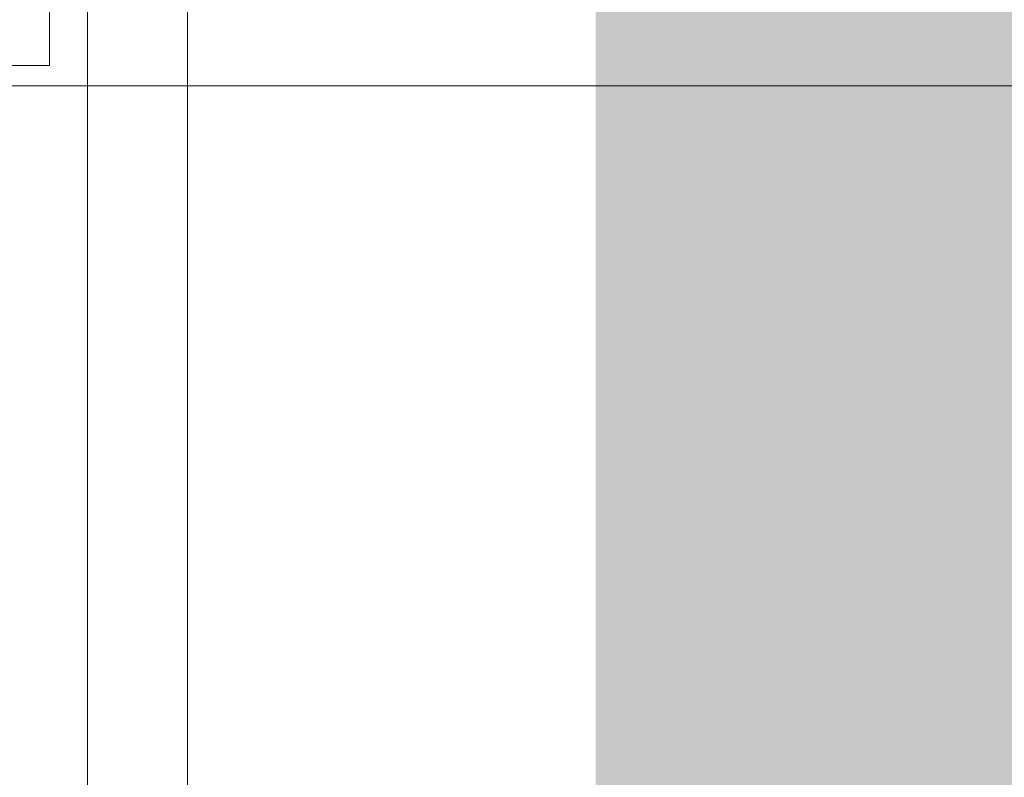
# Model space of a CAD drawing. Extents: x -620 to 300, y 62 to 1112.
# Tile 138 of 226: x 38.45 to 44.15, y 368.39 to 372.78. Entities that reach past the tile are written whole.
import ezdxf
from ezdxf.lldxf.tags import DXFTag

# ---------------------------------------------------------------- set-up
doc = ezdxf.new("R2010")
doc.units = 0
doc.layers.get('0').update_dxf_attribs({"lineweight": 13})
doc.layers.add('60- 61 allgemeine Ausstattung- 4 Terrassen', color=9, linetype='Continuous', lineweight=9, true_color=0x808080)
doc.layers.add('iwb_Layout BA_Markierung', color=7, linetype='Continuous', lineweight=9, true_color=0xbadcdc)
doc.layers.add('70 -71 Achsen- 1 Gebäudeachsen', color=7, linetype='STRICHPUNKT2-A06CPVSFL0', lineweight=18)
tags = doc.linetypes.add('STRICHPUNKT2-A06CPVSFL0', pattern=[12.7, 6.35, -3.175, 0, -3.175]).pattern_tags.tags
tags[10:11] = [DXFTag(74, 4), DXFTag(75, 0), DXFTag(340, '0'), DXFTag(46, 0.0), DXFTag(50, 0.0), DXFTag(44, 0.0), DXFTag(45, 0.0)]
tags[8:9] = [DXFTag(74, 4), DXFTag(75, 0), DXFTag(340, '0'), DXFTag(46, 0.0), DXFTag(50, 0.0), DXFTag(44, 0.0), DXFTag(45, 0.0)]
tags[6:7] = [DXFTag(74, 4), DXFTag(75, 0), DXFTag(340, '0'), DXFTag(46, 0.0), DXFTag(50, 0.0), DXFTag(44, 0.0), DXFTag(45, 0.0)]
tags[4:5] = [DXFTag(74, 4), DXFTag(75, 0), DXFTag(340, '0'), DXFTag(46, 0.0), DXFTag(50, 0.0), DXFTag(44, 0.0), DXFTag(45, 0.0)]

# ---------------------------------------------------------------- blocks, each defined once
blk = doc.blocks.new('Polygon-A06CPVS4L0')
at = {"color": 0, "linetype": 'ByBlock', "lineweight": -2, "ltscale": 0.13}
blk.add_solid([(41.8308, 86.61), (41.6638, 1083.8135), (76.5009, 86.5177), (76.5009, 1083.8135)], dxfattribs=at)
blk = doc.blocks.new('Referenz-A06CPVSGL0')
at = {"layer": '60- 61 allgemeine Ausstattung- 4 Terrassen', "color": 0}
for p, q in [((38.6215, 376.4532), (38.6215, 372.5132)), ((38.8415, 214.0534), (38.8415, 376.4532)), ((38.6215, 372.5132), (33.8215, 372.5132)), ((33.8215, 372.3943), (76.5332, 372.3943))]:
    blk.add_line(p, q, dxfattribs=at)
at = {"layer": '70 -71 Achsen- 1 Gebäudeachsen', "color": 0, "linetype": 'STRICHPUNKT2-A06CPVSFL0', "ltscale": 0.18}
blk.add_line((39.4215, 1084.3934), (39.4215, 84.9534), dxfattribs=at)

msp = doc.modelspace()

# ---------------------------------------------------------------- block references
at = {"color": 8, "lineweight": 13, "ltscale": 0.13, "true_color": 0x808080}
msp.add_blockref('Referenz-A06CPVSGL0', (0, 0), dxfattribs=at)
at = {"layer": 'iwb_Layout BA_Markierung', "ltscale": 0.13}
msp.add_blockref('Polygon-A06CPVS4L0', (0, 0), dxfattribs=at)

doc.saveas('drawing.dxf')
